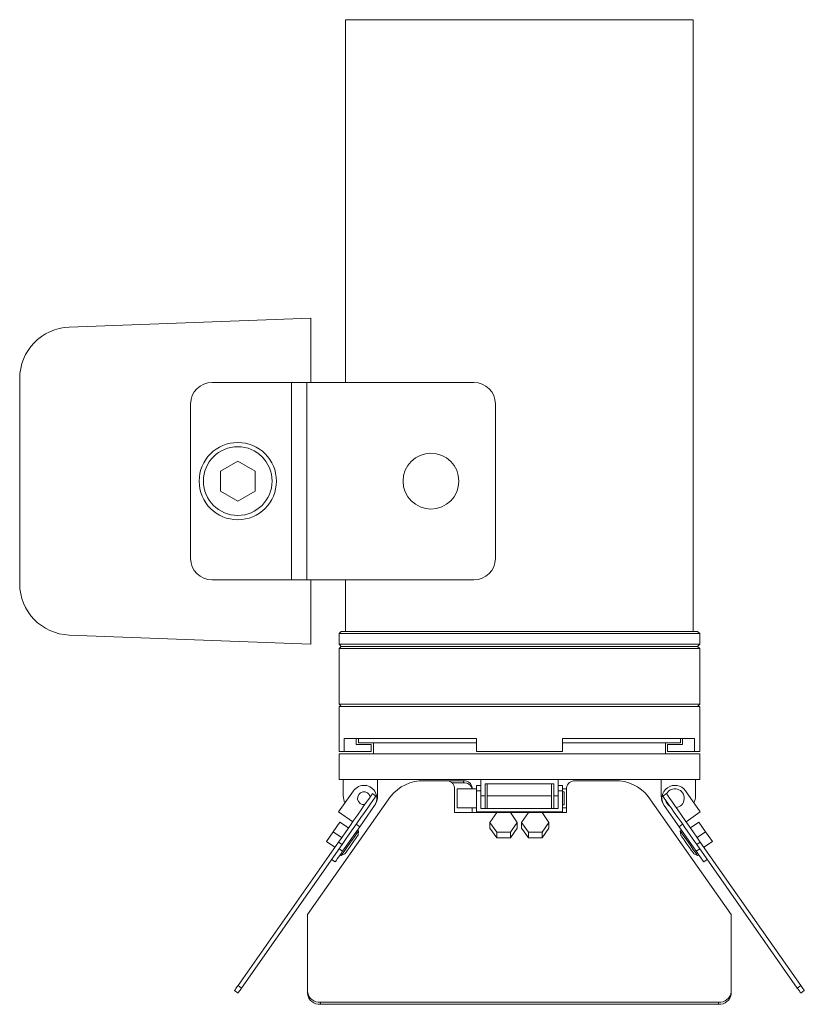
# Model space of a CAD drawing. Header units: millimetres. Extents: x -286 to 510, y 3 to 501.
# Tile 2 of 3: x 13 to 196, y 272 to 501. Entities that reach past the tile are written whole.
import ezdxf

# ---------------------------------------------------------------- set-up
doc = ezdxf.new("R2010")
doc.units = ezdxf.units.MM

msp = doc.modelspace()

# ---------------------------------------------------------------- linework, layer by layer
at = {"color": 7, "linetype": 'Continuous', "lineweight": 15}
for p, q in [((169.84, 501.1), (88.84, 501.1)), ((88.84, 416.6), (88.84, 501.1)), ((169.84, 358.6), (169.84, 501.1)), ((24.5, 429.47), (80.74, 431.54)), ((80.74, 416.6), (80.74, 431.54)), ((12.94, 369.72), (12.94, 417.48)), ((57.74, 416.6), (76.27, 416.6)), ((76.27, 416.6), (76.27, 370.6)), ((76.27, 416.6), (79.81, 416.6)), ((79.81, 416.6), (79.81, 370.6)), ((79.81, 416.6), (118.74, 416.6)), ((52.74, 411.6), (52.74, 375.6)), ((123.74, 411.6), (123.74, 375.6)), ((63.74, 398.27), (59.69, 395.93)), ((67.79, 395.93), (63.74, 398.27)), ((59.69, 395.93), (59.69, 391.26)), ((67.79, 391.26), (67.79, 395.93)), ((59.69, 391.26), (63.74, 388.92)), ((63.74, 388.92), (67.79, 391.26)), ((57.74, 370.6), (76.27, 370.6)), ((76.27, 370.6), (79.81, 370.6)), ((79.81, 370.6), (118.74, 370.6)), ((80.74, 355.65), (80.74, 370.6)), ((88.84, 358.6), (88.84, 370.6)), ((87.84, 358.6), (87.34, 358.1)), ((87.34, 358.1), (87.34, 355.6)), ((87.34, 358.1), (171.34, 358.1)), ((87.84, 358.6), (88.84, 358.6)), ((88.84, 358.6), (169.84, 358.6)), ((169.84, 358.6), (170.84, 358.6)), ((171.34, 358.1), (170.84, 358.6)), ((171.34, 355.6), (171.34, 358.1)), ((80.74, 355.65), (24.5, 357.73)), ((87.34, 355.6), (87.84, 355.1)), ((87.34, 355.6), (171.34, 355.6)), ((170.84, 355.1), (171.34, 355.6)), ((87.84, 355.1), (87.34, 354.6)), ((87.34, 354.6), (87.34, 341.6)), ((87.34, 354.6), (171.34, 354.6)), ((87.84, 355.1), (170.84, 355.1)), ((171.34, 354.6), (170.84, 355.1)), ((171.34, 341.6), (171.34, 354.6)), ((87.34, 341.6), (87.84, 341.1)), ((87.34, 341.6), (171.34, 341.6)), ((87.34, 341.1), (87.34, 330.6)), ((87.34, 341.1), (171.34, 341.1)), ((170.84, 341.1), (171.34, 341.6)), ((171.34, 330.6), (171.34, 341.1)), ((88.55, 330.6), (88.55, 333.6)), ((119.34, 333.6), (88.55, 333.6)), ((91.34, 332.25), (91.34, 333.6)), ((91.84, 333.6), (91.84, 332.6)), ((119.34, 330.6), (119.34, 333.6)), ((170.13, 333.6), (139.34, 333.6)), ((139.34, 330.6), (139.34, 333.6)), ((166.84, 332.6), (166.84, 333.6)), ((167.34, 332.25), (167.34, 333.6)), ((170.13, 330.6), (170.13, 333.6)), ((88.55, 330.6), (87.34, 330.6)), ((94.84, 330.6), (88.55, 330.6)), ((94.84, 332.25), (91.34, 332.25)), ((91.84, 332.6), (119.34, 332.6)), ((94.84, 330.6), (94.84, 332.25)), ((95.34, 332.6), (95.34, 330.1)), ((139.34, 330.6), (119.34, 330.6)), ((139.34, 332.6), (166.84, 332.6)), ((163.34, 330.1), (163.34, 332.6)), ((163.84, 330.6), (163.84, 332.25)), ((167.34, 332.25), (163.84, 332.25)), ((170.13, 330.6), (163.84, 330.6)), ((171.34, 330.6), (170.13, 330.6)), ((87.34, 330.1), (87.34, 324.1)), ((87.34, 330.1), (171.34, 330.1)), ((171.34, 324.1), (171.34, 330.1)), ((87.34, 324.1), (88.31, 324.1)), ((88.31, 324.1), (120.34, 324.1)), ((88.31, 320.3), (88.31, 324.1)), ((96.31, 320.3), (96.31, 324.1)), ((107.13, 323.79), (112.24, 323.79)), ((116.34, 323.79), (112.24, 323.79)), ((116.34, 323.79), (116.34, 323.33)), ((120.34, 324.1), (138.34, 324.1)), ((120.34, 320.3), (120.34, 324.1)), ((138.34, 324.1), (170.36, 324.1)), ((138.34, 320.3), (138.34, 324.1)), ((142.34, 323.79), (151.55, 323.79)), ((162.36, 320.3), (162.36, 324.1)), ((170.36, 324.1), (171.34, 324.1)), ((170.36, 320.3), (170.36, 324.1)), ((90.68, 321.44), (87.23, 316.53)), ((116.34, 323.33), (113.63, 323.33)), ((114.24, 322.15), (114.24, 316.41)), ((119.34, 321.92), (114.84, 321.92)), ((114.84, 317.52), (114.84, 321.92)), ((118.34, 322.15), (118.34, 321.92)), ((120.34, 322.72), (119.34, 322.72)), ((119.34, 322.72), (119.34, 321.44)), ((120.34, 321.44), (119.34, 321.44)), ((119.34, 316.53), (119.34, 321.44)), ((137.34, 323.1), (121.34, 323.1)), ((121.34, 320.3), (121.34, 323.1)), ((121.84, 323.1), (121.84, 320.3)), ((136.84, 323.1), (136.84, 320.3)), ((137.34, 320.3), (137.34, 323.1)), ((139.34, 322.72), (138.34, 322.72)), ((138.34, 321.44), (139.34, 321.44)), ((139.34, 322.72), (139.34, 321.44)), ((140.34, 321.92), (139.34, 321.92)), ((139.34, 321.44), (139.34, 316.53)), ((139.74, 321.22), (139.34, 321.22)), ((139.74, 321.22), (139.74, 318.22)), ((140.34, 316.41), (140.34, 322.15)), ((171.44, 316.53), (168, 321.44)), ((79.99, 292.66), (99.34, 320.1)), ((95.1, 320.79), (95.92, 320.21)), ((120.34, 320.3), (121.34, 320.3)), ((120.34, 318.61), (120.34, 320.3)), ((121.34, 320.3), (121.34, 317.35)), ((136.84, 320.3), (121.84, 320.3)), ((121.84, 320.3), (121.84, 317.35)), ((136.84, 320.3), (136.84, 317.35)), ((137.34, 320.3), (138.34, 320.3)), ((137.34, 317.35), (137.34, 320.3)), ((138.34, 320.3), (138.34, 318.61)), ((159.34, 320.1), (178.68, 292.66)), ((163.58, 320.79), (162.76, 320.21)), ((95.59, 318), (92.15, 313.09)), ((114.84, 317.52), (119.34, 317.52)), ((118.34, 316.41), (118.34, 317.52)), ((120.34, 318.61), (120.34, 317.35)), ((120.34, 317.35), (138.34, 317.35)), ((138.34, 317.35), (138.34, 318.61)), ((139.34, 318.22), (139.74, 318.22)), ((139.34, 317.52), (140.34, 317.52)), ((166.53, 313.09), (163.09, 318)), ((87.23, 316.53), (90.51, 314.23)), ((114.24, 316.41), (119.34, 316.41)), ((139.34, 316.53), (119.34, 316.53)), ((119.34, 316.53), (119.34, 316.41)), ((119.34, 316.41), (139.34, 316.41)), ((124.05, 316.36), (122.46, 314.1)), ((127.23, 316.36), (124.05, 316.36)), ((128.81, 314.1), (127.23, 316.36)), ((131.45, 316.36), (129.86, 314.1)), ((134.63, 316.36), (131.45, 316.36)), ((136.21, 314.1), (134.63, 316.36)), ((139.34, 316.53), (139.34, 316.41)), ((139.34, 316.41), (140.34, 316.41)), ((171.44, 316.53), (168.17, 314.23)), ((85.96, 311.92), (87.54, 314.18)), ((87.54, 314.18), (89.51, 312.8)), ((92.15, 313.09), (88.13, 307.35)), ((91.33, 313.66), (92.15, 313.09)), ((91.85, 312.07), (91.58, 312.27)), ((91.77, 311.15), (91.85, 312.07)), ((122.46, 314.1), (122.46, 312.73)), ((122.46, 314.1), (124.05, 311.85)), ((122.46, 312.73), (124.05, 310.48)), ((127.23, 311.85), (128.81, 314.1)), ((127.23, 310.48), (128.81, 312.73)), ((128.81, 314.1), (128.81, 312.73)), ((129.86, 314.1), (131.45, 311.85)), ((129.86, 314.1), (129.86, 312.73)), ((129.86, 312.73), (131.45, 310.48)), ((134.63, 311.85), (136.21, 314.1)), ((134.63, 310.48), (136.21, 312.73)), ((136.21, 314.1), (136.21, 312.73)), ((167.35, 313.66), (166.53, 313.09)), ((170.54, 307.35), (166.53, 313.09)), ((167.1, 312.27), (166.82, 312.07)), ((166.82, 312.07), (166.91, 311.15)), ((171.14, 314.18), (169.17, 312.8)), ((172.71, 311.92), (171.14, 314.18)), ((84.39, 309.67), (85.96, 311.92)), ((84.39, 309.67), (86.35, 308.3)), ((85.96, 311.92), (87.93, 310.55)), ((124.05, 311.85), (124.05, 310.48)), ((124.05, 311.85), (127.23, 311.85)), ((124.05, 310.48), (127.23, 310.48)), ((127.23, 311.85), (127.23, 310.48)), ((131.45, 311.85), (131.45, 310.48)), ((131.45, 311.85), (134.63, 311.85)), ((131.45, 310.48), (134.63, 310.48)), ((134.63, 311.85), (134.63, 310.48)), ((172.71, 311.92), (170.75, 310.55)), ((174.29, 309.67), (172.32, 308.3)), ((174.29, 309.67), (172.71, 311.92)), ((87.2, 309.51), (63.79, 276.07)), ((88.02, 308.93), (64.61, 275.5)), ((87.2, 309.51), (88.02, 308.93)), ((87.32, 307.93), (88.13, 307.35)), ((171.36, 307.93), (170.54, 307.35)), ((171.48, 309.51), (170.66, 308.93)), ((194.07, 275.5), (170.66, 308.93)), ((194.89, 276.07), (171.48, 309.51)), ((85.59, 305.47), (86.41, 304.9)), ((87.56, 306.53), (87.84, 306.34)), ((87.84, 306.34), (88.68, 306.73)), ((170, 306.73), (170.84, 306.34)), ((170.84, 306.34), (171.12, 306.53)), ((173.08, 305.47), (172.26, 304.9)), ((79.99, 274.64), (79.99, 292.66)), ((178.68, 292.66), (178.68, 274.64)), ((63.79, 276.07), (64.61, 275.5)), ((194.89, 276.07), (194.07, 275.5)), ((62.98, 274.91), (63.8, 274.34)), ((79.99, 274.64), (79.99, 274.18)), ((178.68, 274.64), (178.68, 274.18)), ((195.7, 274.91), (194.88, 274.34)), ((82.99, 272.18), (82.99, 271.72)), ((175.68, 272.18), (82.99, 272.18)), ((175.68, 271.72), (82.99, 271.72)), ((175.68, 272.18), (175.68, 271.72))]:
    msp.add_line(p, q, dxfattribs=at)
at = {"color": 7, "linetype": 'Continuous', "lineweight": 15, "flags": 128}
for points in [[(95.1, 320.79), (95.02, 320.67), (94.78, 320.33), (94.39, 319.77), (93.85, 319.01), (93.2, 318.07), (92.44, 316.99), (91.6, 315.79), (90.72, 314.53), (89.8, 313.22), (88.89, 311.92), (88.02, 310.67), (87.2, 309.51)], [(95.92, 320.21), (95.84, 320.1), (95.6, 319.75), (95.2, 319.19), (94.67, 318.43), (94.02, 317.5), (93.26, 316.42), (92.42, 315.22), (91.53, 313.95), (90.62, 312.65), (89.71, 311.35), (88.84, 310.1), (88.02, 308.93)], [(170.66, 308.93), (169.84, 310.1), (168.96, 311.35), (168.06, 312.65), (167.14, 313.95), (166.25, 315.22), (165.42, 316.42), (164.66, 317.5), (164.01, 318.43), (163.47, 319.19), (163.08, 319.75), (162.84, 320.1), (162.76, 320.21)], [(171.48, 309.51), (170.66, 310.67), (169.78, 311.92), (168.88, 313.22), (167.96, 314.53), (167.07, 315.79), (166.24, 316.99), (165.48, 318.07), (164.82, 319.01), (164.29, 319.77), (163.9, 320.33), (163.66, 320.67), (163.58, 320.79)], [(87.84, 306.34), (87.86, 306.37), (88, 306.58), (88.29, 306.98), (88.69, 307.55), (89.17, 308.25), (89.71, 309.01), (90.25, 309.79), (90.77, 310.53), (91.22, 311.16), (91.56, 311.66), (91.78, 311.97), (91.85, 312.07)], [(166.82, 312.07), (166.84, 312.05), (166.99, 311.84), (167.28, 311.43), (167.67, 310.86), (168.16, 310.17), (168.7, 309.4), (169.24, 308.62), (169.76, 307.89), (170.2, 307.25), (170.55, 306.76), (170.77, 306.45), (170.84, 306.34)], [(91.77, 311.15), (91.7, 311.05), (91.48, 310.73), (91.13, 310.24), (90.7, 309.63), (90.22, 308.94), (89.75, 308.26), (89.31, 307.64), (88.97, 307.15), (88.75, 306.84), (88.68, 306.73), (88.68, 306.73)], [(170, 306.73), (169.93, 306.84), (169.71, 307.15), (169.36, 307.64), (168.93, 308.26), (168.45, 308.94), (167.98, 309.63), (167.54, 310.24), (167.2, 310.73), (166.98, 311.05), (166.91, 311.15), (166.91, 311.15)], [(88.13, 307.35), (87.8, 306.87), (87.48, 306.41), (87.18, 305.99), (86.92, 305.62), (86.7, 305.31), (86.54, 305.08), (86.45, 304.94), (86.41, 304.9)], [(172.26, 304.9), (172.23, 304.94), (172.13, 305.08), (171.97, 305.31), (171.76, 305.62), (171.5, 305.99), (171.2, 306.41), (170.88, 306.87), (170.54, 307.35)], [(63.79, 276.07), (63.61, 275.82), (63.45, 275.59), (63.31, 275.39), (63.2, 275.22), (63.1, 275.09), (63.03, 274.99), (62.99, 274.93), (62.98, 274.91)], [(64.61, 275.5), (64.43, 275.24), (64.27, 275.02), (64.13, 274.82), (64.01, 274.65), (63.92, 274.52), (63.85, 274.42), (63.81, 274.36), (63.8, 274.34)], [(194.88, 274.34), (194.87, 274.36), (194.82, 274.42), (194.76, 274.52), (194.66, 274.65), (194.55, 274.82), (194.41, 275.02), (194.25, 275.24), (194.07, 275.5)], [(195.7, 274.91), (195.68, 274.93), (195.64, 274.99), (195.58, 275.09), (195.48, 275.22), (195.37, 275.39), (195.23, 275.59), (195.07, 275.82), (194.89, 276.07)]]:
    msp.add_lwpolyline(points, dxfattribs=at)
at = {"color": 7, "linetype": 'Continuous', "lineweight": 15}
for centre, radius in [((63.74, 393.6), 9), ((63.74, 393.6), 8), ((108.74, 393.6), 6.5)]:
    msp.add_circle(centre, radius, dxfattribs=at)
for centre, radius, start, end in [((24.94, 417.48), 12, 92.1117, 180), ((57.74, 411.6), 5, 90, 180), ((118.74, 411.6), 5, 0, 90), ((57.74, 375.6), 5, 180, 270), ((118.74, 375.6), 5, 270, 0), ((24.94, 369.72), 12, 180, 267.8883), ((106.85, 314.29), 9.5, 88.3143, 142.3082), ((112.4, 321.95), 1.85, 6.2434, 95.111), ((116.5, 321.95), 1.85, 6.2433, 95.1111), ((142.17, 321.95), 1.85, 84.8889, 173.7566), ((151.83, 314.29), 9.5, 37.6917, 91.6857), ((93.13, 319.72), 3, 325, 145), ((93.13, 319.72), 1.5, 13.1897, 276.8103), ((116.49, 321.44), 1.89, 14.797, 94.4874), ((165.54, 319.72), 3, 35, 215), ((165.54, 319.72), 2.2, 277.9643, 152.0357), ((92.31, 320.3), 4, 180, 205), ((92.31, 320.3), 4, 325, 0), ((166.36, 320.3), 4, 180, 215), ((165.54, 319.72), 2.2, 190.38, 239.62), ((166.36, 320.3), 4, 335, 0), ((82.75, 274.94), 2.77, 186.2437, 275.111), ((82.75, 274.48), 2.77, 186.2434, 275.1113), ((175.93, 274.94), 2.77, 264.889, 353.7564), ((175.93, 274.48), 2.77, 264.8887, 353.7567)]:
    msp.add_arc(centre, radius, start, end, dxfattribs=at)

doc.saveas('drawing.dxf')
